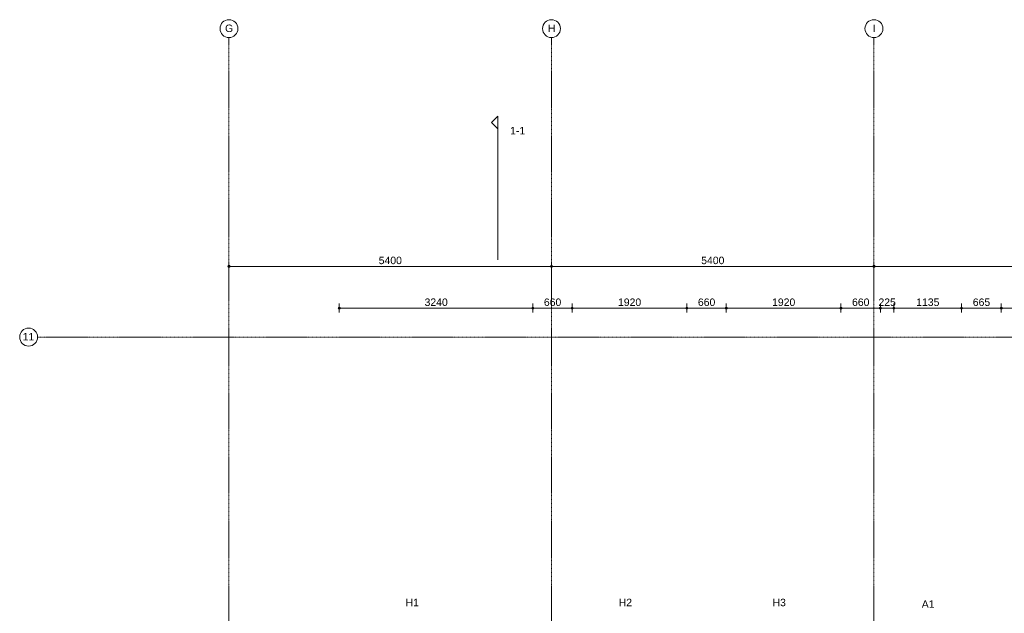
# Model space of a CAD drawing. Header units: millimetres. Extents: x 23523 to 72739, y 19604 to 59318.
# Tile 23 of 44: x 23523 to 40011, y 49372 to 59318. Entities that reach past the tile are written whole.
import ezdxf

# ---------------------------------------------------------------- set-up
doc = ezdxf.new("R2010")
doc.units = ezdxf.units.MM
doc.linetypes.add('stramien', pattern=[22.225, 12.7, -3.175, 3.175, -3.175])
doc.layers.add('00_Algemeen', color=7, linetype='Continuous', lineweight=9, true_color=0x00a600)
doc.layers.add('00_Algemeen-50', color=7, linetype='Continuous', lineweight=9)
doc.layers.add('30_Kozijnen-ramen-deuren', color=7, linetype='Continuous', lineweight=9)
doc.styles.add('Arial', font='arial.ttf', dxfattribs={"height": 125})
doc.dimstyles.new('00_AEE_maatvoering_2_5mm', dxfattribs={"dimscale": 304.8, "dimtxt": 127.532425, "dimasz": 0.459318, "dimexe": 0.246063, "dimexo": 0.0625, "dimgap": 0, "dimtad": 1, "dimdec": 0, "dimzin": 0, "dimdsep": 46, "dimtxsty": 'Arial', "dimblk1": 'DOTSMALL', "dimblk2": 'DOTSMALL', "dimsah": 1, "dimcen": 0.09, "dimdle": 0.246063, "dimazin": 0, "dimtfac": 1, "dimtdec": 4, "dimtix": 1, "dimtmove": 0, "dimatfit": 3, "dimfxl": 0.246063, "dimfxlon": 1, "dimtvp": 1, "dimtolj": 1, "dimtzin": 0, "dimarcsym": 2})

# ---------------------------------------------------------------- blocks, each defined once
blk = doc.blocks.new('Grid - 3 mm-485849-02 tweede verdieping - B')
at = {"layer": '00_Algemeen', "color": 7}
blk.add_circle((0, 0), 3, dxfattribs=at)
blk = doc.blocks.new('Section - Driehoek 45 graden-487097-02 tweede verdieping - B')
at = {"layer": '00_Algemeen', "color": 7}
for p, q in [((-2, 2.12), (-4.12, 0)), ((-4.12, 0), (0.12, 0)), ((0.12, 0), (-2, 2.12))]:
    blk.add_line(p, q, dxfattribs=at)
blk = doc.blocks.new('DIMBLOCK7-02 tweede verdieping - B')
at = {"layer": '00_Algemeen-50', "transparency": 16777216}
h = blk.add_hatch(color=256, dxfattribs=at)
edge = h.paths.add_edge_path()
edge.add_arc((27027, 55185), 17.5, 0, 360)
h = blk.add_hatch(color=256, dxfattribs=at)
edge = h.paths.add_edge_path()
edge.add_arc((32428, 55185), 17.5, 0, 360)
for p, q in [((27027, 55185), (27027, 55260)), ((32428, 55185), (32428, 55260)), ((27027, 55185), (32428, 55185)), ((27027, 55185), (27027, 55110)), ((32428, 55185), (32428, 55110))]:
    blk.add_line(p, q, dxfattribs=at)
for centre in [(27027, 55185), (32428, 55185)]:
    blk.add_circle(centre, 17.5, dxfattribs=at)
at = {"layer": '00_Algemeen-50', "color": 0, "transparency": 16777216, "insert": (29535, 55347), "char_height": 125, "width": 461.47, "attachment_point": 1, "line_spacing_factor": 0.941778, "style": 'Arial'}
blk.add_mtext('5400', dxfattribs=at)
blk = doc.blocks.new('_DotSmall')
at = {"color": 0, "linetype": 'ByBlock', "const_width": 0.5}
blk.add_lwpolyline([(-0.0625, 0, 1), (0.0625, 0, 1)], format="xyb", close=True, dxfattribs=at)
blk = doc.blocks.new('DIMBLOCK8-02 tweede verdieping - B')
at = {"layer": '00_Algemeen-50', "transparency": 16777216}
h = blk.add_hatch(color=256, dxfattribs=at)
edge = h.paths.add_edge_path()
edge.add_arc((32428, 55185), 17.5, 0, 360)
h = blk.add_hatch(color=256, dxfattribs=at)
edge = h.paths.add_edge_path()
edge.add_arc((37828, 55185), 17.5, 0, 360)
for p, q in [((32428, 55185), (32428, 55260)), ((37828, 55185), (37828, 55260)), ((32428, 55185), (37828, 55185)), ((32428, 55185), (32428, 55110)), ((37828, 55185), (37828, 55110))]:
    blk.add_line(p, q, dxfattribs=at)
for centre in [(32428, 55185), (37828, 55185)]:
    blk.add_circle(centre, 17.5, dxfattribs=at)
at = {"layer": '00_Algemeen-50', "color": 0, "transparency": 16777216, "insert": (34935, 55347), "char_height": 125, "width": 461.47, "attachment_point": 1, "line_spacing_factor": 0.941778, "style": 'Arial'}
blk.add_mtext('5400', dxfattribs=at)
blk = doc.blocks.new('DIMBLOCK9-02 tweede verdieping - B')
at = {"layer": '00_Algemeen-50', "transparency": 16777216}
h = blk.add_hatch(color=256, dxfattribs=at)
edge = h.paths.add_edge_path()
edge.add_arc((37828, 55185), 17.5, 0, 360)
h = blk.add_hatch(color=256, dxfattribs=at)
edge = h.paths.add_edge_path()
edge.add_arc((43228, 55185), 17.5, 0, 360)
for p, q in [((37828, 55185), (37828, 55260)), ((43228, 55185), (43228, 55260)), ((37828, 55185), (43228, 55185)), ((37828, 55185), (37828, 55110)), ((43228, 55185), (43228, 55110))]:
    blk.add_line(p, q, dxfattribs=at)
for centre in [(37828, 55185), (43228, 55185)]:
    blk.add_circle(centre, 17.5, dxfattribs=at)
at = {"layer": '00_Algemeen-50', "color": 0, "transparency": 16777216, "insert": (40335, 55347), "char_height": 125, "width": 461.47, "attachment_point": 1, "line_spacing_factor": 0.941778, "style": 'Arial'}
blk.add_mtext('5400', dxfattribs=at)
blk = doc.blocks.new('DIMBLOCK80-02 tweede verdieping - B')
at = {"layer": '00_Algemeen-50', "transparency": 16777216}
h = blk.add_hatch(color=256, dxfattribs=at)
edge = h.paths.add_edge_path()
edge.add_arc((28875, 54485), 17.5, 0, 360)
h = blk.add_hatch(color=256, dxfattribs=at)
edge = h.paths.add_edge_path()
edge.add_arc((32115, 54485), 17.5, 0, 360)
for p, q in [((28875, 54485), (28875, 54560)), ((28875, 54485), (32115, 54485)), ((28875, 54485), (28875, 54410)), ((32115, 54485), (32115, 54560)), ((32115, 54485), (32115, 54410))]:
    blk.add_line(p, q, dxfattribs=at)
for centre in [(28875, 54485), (32115, 54485)]:
    blk.add_circle(centre, 17.5, dxfattribs=at)
at = {"layer": '00_Algemeen-50', "color": 0, "transparency": 16777216, "insert": (30303, 54647), "char_height": 125, "width": 461.47, "attachment_point": 1, "line_spacing_factor": 0.941778, "style": 'Arial'}
blk.add_mtext('3240', dxfattribs=at)
blk = doc.blocks.new('DIMBLOCK81-02 tweede verdieping - B')
at = {"layer": '00_Algemeen-50', "transparency": 16777216}
h = blk.add_hatch(color=256, dxfattribs=at)
edge = h.paths.add_edge_path()
edge.add_arc((32115, 54485), 17.5, 0, 360)
h = blk.add_hatch(color=256, dxfattribs=at)
edge = h.paths.add_edge_path()
edge.add_arc((32775, 54485), 17.5, 0, 360)
for p, q in [((32115, 54485), (32115, 54560)), ((32115, 54485), (32775, 54485)), ((32115, 54485), (32115, 54410)), ((32775, 54485), (32775, 54560)), ((32775, 54485), (32775, 54410))]:
    blk.add_line(p, q, dxfattribs=at)
for centre in [(32115, 54485), (32775, 54485)]:
    blk.add_circle(centre, 17.5, dxfattribs=at)
at = {"layer": '00_Algemeen-50', "color": 0, "transparency": 16777216, "insert": (32301, 54647), "char_height": 125, "width": 346.1, "attachment_point": 1, "line_spacing_factor": 0.941778, "style": 'Arial'}
blk.add_mtext('660', dxfattribs=at)
blk = doc.blocks.new('DIMBLOCK82-02 tweede verdieping - B')
at = {"layer": '00_Algemeen-50', "transparency": 16777216}
h = blk.add_hatch(color=256, dxfattribs=at)
edge = h.paths.add_edge_path()
edge.add_arc((32775, 54485), 17.5, 0, 360)
h = blk.add_hatch(color=256, dxfattribs=at)
edge = h.paths.add_edge_path()
edge.add_arc((34695, 54485), 17.5, 0, 360)
for p, q in [((32775, 54485), (32775, 54560)), ((32775, 54485), (34695, 54485)), ((32775, 54485), (32775, 54410)), ((34695, 54485), (34695, 54560)), ((34695, 54485), (34695, 54410))]:
    blk.add_line(p, q, dxfattribs=at)
for centre in [(32775, 54485), (34695, 54485)]:
    blk.add_circle(centre, 17.5, dxfattribs=at)
at = {"layer": '00_Algemeen-50', "color": 0, "transparency": 16777216, "insert": (33542, 54647), "char_height": 125, "width": 461.47, "attachment_point": 1, "line_spacing_factor": 0.941778, "style": 'Arial'}
blk.add_mtext('1920', dxfattribs=at)
blk = doc.blocks.new('DIMBLOCK83-02 tweede verdieping - B')
at = {"layer": '00_Algemeen-50', "transparency": 16777216}
h = blk.add_hatch(color=256, dxfattribs=at)
edge = h.paths.add_edge_path()
edge.add_arc((34695, 54485), 17.5, 0, 360)
h = blk.add_hatch(color=256, dxfattribs=at)
edge = h.paths.add_edge_path()
edge.add_arc((35355, 54485), 17.5, 0, 360)
for p, q in [((34695, 54485), (34695, 54560)), ((34695, 54485), (35355, 54485)), ((34695, 54485), (34695, 54410)), ((35355, 54485), (35355, 54560)), ((35355, 54485), (35355, 54410))]:
    blk.add_line(p, q, dxfattribs=at)
for centre in [(34695, 54485), (35355, 54485)]:
    blk.add_circle(centre, 17.5, dxfattribs=at)
at = {"layer": '00_Algemeen-50', "color": 0, "transparency": 16777216, "insert": (34880, 54647), "char_height": 125, "width": 346.1, "attachment_point": 1, "line_spacing_factor": 0.941778, "style": 'Arial'}
blk.add_mtext('660', dxfattribs=at)
blk = doc.blocks.new('DIMBLOCK84-02 tweede verdieping - B')
at = {"layer": '00_Algemeen-50', "transparency": 16777216}
h = blk.add_hatch(color=256, dxfattribs=at)
edge = h.paths.add_edge_path()
edge.add_arc((35355, 54485), 17.5, 0, 360)
h = blk.add_hatch(color=256, dxfattribs=at)
edge = h.paths.add_edge_path()
edge.add_arc((37275, 54485), 17.5, 0, 360)
for p, q in [((35355, 54485), (35355, 54560)), ((35355, 54485), (37275, 54485)), ((35355, 54485), (35355, 54410)), ((37275, 54485), (37275, 54560)), ((37275, 54485), (37275, 54410))]:
    blk.add_line(p, q, dxfattribs=at)
for centre in [(35355, 54485), (37275, 54485)]:
    blk.add_circle(centre, 17.5, dxfattribs=at)
at = {"layer": '00_Algemeen-50', "color": 0, "transparency": 16777216, "insert": (36122, 54647), "char_height": 125, "width": 461.47, "attachment_point": 1, "line_spacing_factor": 0.941778, "style": 'Arial'}
blk.add_mtext('1920', dxfattribs=at)
blk = doc.blocks.new('DIMBLOCK85-02 tweede verdieping - B')
at = {"layer": '00_Algemeen-50', "transparency": 16777216}
h = blk.add_hatch(color=256, dxfattribs=at)
edge = h.paths.add_edge_path()
edge.add_arc((37275, 54485), 17.5, 0, 360)
h = blk.add_hatch(color=256, dxfattribs=at)
edge = h.paths.add_edge_path()
edge.add_arc((37935, 54485), 17.5, 0, 360)
for p, q in [((37275, 54485), (37275, 54560)), ((37275, 54485), (37935, 54485)), ((37275, 54485), (37275, 54410)), ((37935, 54485), (37935, 54560)), ((37935, 54485), (37935, 54410))]:
    blk.add_line(p, q, dxfattribs=at)
for centre in [(37275, 54485), (37935, 54485)]:
    blk.add_circle(centre, 17.5, dxfattribs=at)
at = {"layer": '00_Algemeen-50', "color": 0, "transparency": 16777216, "insert": (37461, 54647), "char_height": 125, "width": 346.1, "attachment_point": 1, "line_spacing_factor": 0.941778, "style": 'Arial'}
blk.add_mtext('660', dxfattribs=at)
blk = doc.blocks.new('DIMBLOCK86-02 tweede verdieping - B')
at = {"layer": '00_Algemeen-50', "transparency": 16777216}
h = blk.add_hatch(color=256, dxfattribs=at)
edge = h.paths.add_edge_path()
edge.add_arc((37935, 54485), 17.5, 0, 360)
h = blk.add_hatch(color=256, dxfattribs=at)
edge = h.paths.add_edge_path()
edge.add_arc((38160, 54485), 17.5, 0, 360)
for p, q in [((37935, 54485), (37935, 54560)), ((37935, 54485), (38160, 54485)), ((37935, 54485), (37935, 54410)), ((38160, 54485), (38160, 54560)), ((38160, 54485), (38160, 54410))]:
    blk.add_line(p, q, dxfattribs=at)
for centre in [(37935, 54485), (38160, 54485)]:
    blk.add_circle(centre, 17.5, dxfattribs=at)
at = {"layer": '00_Algemeen-50', "color": 0, "transparency": 16777216, "insert": (37903, 54647), "char_height": 125, "width": 346.1, "attachment_point": 1, "line_spacing_factor": 0.941778, "style": 'Arial'}
blk.add_mtext('225', dxfattribs=at)
blk = doc.blocks.new('DIMBLOCK87-02 tweede verdieping - B')
at = {"layer": '00_Algemeen-50', "transparency": 16777216}
h = blk.add_hatch(color=256, dxfattribs=at)
edge = h.paths.add_edge_path()
edge.add_arc((38160, 54485), 17.5, 0, 360)
h = blk.add_hatch(color=256, dxfattribs=at)
edge = h.paths.add_edge_path()
edge.add_arc((39295, 54485), 17.5, 0, 360)
for p, q in [((38160, 54485), (38160, 54560)), ((38160, 54485), (39295, 54485)), ((38160, 54485), (38160, 54410)), ((39295, 54485), (39295, 54560)), ((39295, 54485), (39295, 54410))]:
    blk.add_line(p, q, dxfattribs=at)
for centre in [(38160, 54485), (39295, 54485)]:
    blk.add_circle(centre, 17.5, dxfattribs=at)
at = {"layer": '00_Algemeen-50', "color": 0, "transparency": 16777216, "insert": (38535, 54647), "char_height": 125, "width": 461.47, "attachment_point": 1, "line_spacing_factor": 0.941778, "style": 'Arial'}
blk.add_mtext('1135', dxfattribs=at)
blk = doc.blocks.new('DIMBLOCK88-02 tweede verdieping - B')
at = {"layer": '00_Algemeen-50', "transparency": 16777216}
h = blk.add_hatch(color=256, dxfattribs=at)
edge = h.paths.add_edge_path()
edge.add_arc((39295, 54485), 17.5, 0, 360)
h = blk.add_hatch(color=256, dxfattribs=at)
edge = h.paths.add_edge_path()
edge.add_arc((39960, 54485), 17.5, 0, 360)
for p, q in [((39295, 54485), (39295, 54560)), ((39295, 54485), (39960, 54485)), ((39295, 54485), (39295, 54410)), ((39960, 54485), (39960, 54560)), ((39960, 54485), (39960, 54410))]:
    blk.add_line(p, q, dxfattribs=at)
for centre in [(39295, 54485), (39960, 54485)]:
    blk.add_circle(centre, 17.5, dxfattribs=at)
at = {"layer": '00_Algemeen-50', "color": 0, "transparency": 16777216, "insert": (39483, 54647), "char_height": 125, "width": 346.1, "attachment_point": 1, "line_spacing_factor": 0.941778, "style": 'Arial'}
blk.add_mtext('665', dxfattribs=at)
blk = doc.blocks.new('DIMBLOCK89-02 tweede verdieping - B')
at = {"layer": '00_Algemeen-50', "transparency": 16777216}
h = blk.add_hatch(color=256, dxfattribs=at)
edge = h.paths.add_edge_path()
edge.add_arc((39960, 54485), 17.5, 0, 360)
h = blk.add_hatch(color=256, dxfattribs=at)
edge = h.paths.add_edge_path()
edge.add_arc((41095, 54485), 17.5, 0, 360)
for p, q in [((39960, 54485), (39960, 54560)), ((39960, 54485), (41095, 54485)), ((39960, 54485), (39960, 54410)), ((41095, 54485), (41095, 54560)), ((41095, 54485), (41095, 54410))]:
    blk.add_line(p, q, dxfattribs=at)
for centre in [(39960, 54485), (41095, 54485)]:
    blk.add_circle(centre, 17.5, dxfattribs=at)
at = {"layer": '00_Algemeen-50', "color": 0, "transparency": 16777216, "insert": (40335, 54647), "char_height": 125, "width": 461.47, "attachment_point": 1, "line_spacing_factor": 0.941778, "style": 'Arial'}
blk.add_mtext('1135', dxfattribs=at)

msp = doc.modelspace()

# ---------------------------------------------------------------- linework, layer by layer
at = {"layer": '00_Algemeen', "color": 150, "linetype": 'stramien', "true_color": 0x0080ff}
for p, q in [((27027.5, 20667.9), (27027.5, 59018.3)), ((32427.5, 20667.9), (32427.5, 59018.3)), ((37827.5, 20667.9), (37827.5, 59018.3)), ((72439, 54000), (23823.4, 54000))]:
    msp.add_line(p, q, dxfattribs=at)
at = {"layer": '00_Algemeen', "color": 7}
msp.add_line((31527.5, 55296.8), (31527.5, 57493), dxfattribs=at)

# ---------------------------------------------------------------- block references
at = {"layer": '00_Algemeen', "color": 7, "xscale": 49.99999999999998, "yscale": 49.99999999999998, "zscale": 49.99999999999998}
for p in [(27027.5, 59168.3), (32427.5, 59168.3), (37827.5, 59168.3)]:
    msp.add_blockref('Grid - 3 mm-485849-02 tweede verdieping - B', p, dxfattribs=at)
at = {"layer": '00_Algemeen', "color": 7, "extrusion": (0, 0, -1), "xscale": 49.99999999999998, "yscale": 49.99999999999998, "zscale": 49.99999999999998, "rotation": 270.0000000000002}
msp.add_blockref('Section - Driehoek 45 graden-487097-02 tweede verdieping - B', (-31527.5, 57493), dxfattribs=at)
at = {"layer": '00_Algemeen', "color": 7, "xscale": 49.99999999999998, "yscale": 49.99999999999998, "zscale": 49.99999999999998, "rotation": 90}
msp.add_blockref('Grid - 3 mm-485849-02 tweede verdieping - B', (23673.4, 54000), dxfattribs=at)

# ---------------------------------------------------------------- texts
at = {"layer": '00_Algemeen', "color": 7, "char_height": 125, "attachment_point": 1, "style": 'Arial'}
for s, insert, width in [('G', (26961.8, 59236.4), 164.346), ('H', (32366.9, 59236.4), 152.321), ('I', (37804.9, 59236.4), 60.127), ('11', (23573.2, 54069.3), 232.489)]:
    msp.add_mtext(s, dxfattribs=dict(at, insert=insert, width=width))
at = {"layer": '00_Algemeen', "color": 5, "true_color": 0x0000ff, "insert": (31735.2, 57521.8), "char_height": 125, "width": 304.641, "attachment_point": 1, "style": 'Arial'}
msp.add_mtext('1-1', dxfattribs=at)
at = {"layer": '00_Algemeen', "color": 7, "char_height": 125, "width": 268.565, "attachment_point": 1, "style": 'Arial', "bg_fill": 3, "box_fill_scale": 1.25, "bg_fill_color": 256, "bg_fill_true_color": 13158600, "bg_fill_transparency": 0}
for s, insert in [('H1', (29984.6, 49615.5)), ('H2', (33553.7, 49615.5)), ('H3', (36130.1, 49615.5))]:
    msp.add_mtext(s, dxfattribs=dict(at, insert=insert))
at = {"layer": '30_Kozijnen-ramen-deuren', "insert": (38628.3, 49588.8), "char_height": 125, "width": 256.54, "attachment_point": 1, "style": 'Arial'}
msp.add_mtext('A1', dxfattribs=at)

# ---------------------------------------------------------------- dimensions: what is measured, and where the dimension line sits
at = {"layer": '00_Algemeen', "color": 7}
for base, p1, p2, override, picture, middle in [((32427.5, 55184.7), (27027.5, 55259.7), (32427.5, 55259.7), {"dimpost": '<>', "dimfxl": 5400.047213}, 'DIMBLOCK7-02 tweede verdieping - B', (29727.5, 55248.5)), ((37827.5, 55184.7), (32427.5, 55259.7), (37827.5, 55259.7), {"dimpost": '<>', "dimfxl": 5399.999999}, 'DIMBLOCK8-02 tweede verdieping - B', (35127.5, 55248.5)), ((43227.5, 55184.7), (37827.5, 55259.7), (43227.5, 55259.7), {"dimpost": '<>', "dimfxl": 5400.000001}, 'DIMBLOCK9-02 tweede verdieping - B', (40527.5, 55248.5)), ((32114.9, 54484.7), (28874.9, 54409.7), (32114.9, 54409.7), {"dimpost": '<>', "dimfxl": 3240}, 'DIMBLOCK80-02 tweede verdieping - B', (30494.9, 54548.5)), ((32774.5, 54484.7), (32114.9, 54409.7), (32774.5, 54409.7), {"dimpost": '<>', "dimfxl": 659.59892}, 'DIMBLOCK81-02 tweede verdieping - B', (32444.7, 54548.5)), ((34694.5, 54484.7), (32774.5, 54409.7), (34694.5, 54409.7), {"dimpost": '<>', "dimfxl": 1920}, 'DIMBLOCK82-02 tweede verdieping - B', (33734.5, 54548.5)), ((35354.6, 54484.7), (34694.5, 54409.7), (35354.6, 54409.7), {"dimpost": '<>', "dimfxl": 660.093305}, 'DIMBLOCK83-02 tweede verdieping - B', (35024.6, 54548.5)), ((37274.6, 54484.7), (35354.6, 54409.7), (37274.6, 54409.7), {"dimpost": '<>', "dimfxl": 1920}, 'DIMBLOCK84-02 tweede verdieping - B', (36314.6, 54548.5)), ((37935, 54484.7), (37274.6, 54409.7), (37935, 54409.7), {"dimpost": '<>', "dimfxl": 660.406382}, 'DIMBLOCK85-02 tweede verdieping - B', (37604.8, 54548.5)), ((38160, 54484.7), (37935, 54409.7), (38160, 54409.7), {"dimpost": '<>', "dimfxl": 225.000314}, 'DIMBLOCK86-02 tweede verdieping - B', (38047.5, 54548.5)), ((39295, 54484.7), (38160, 54409.7), (39295, 54409.7), {"dimpost": '<>', "dimfxl": 1135}, 'DIMBLOCK87-02 tweede verdieping - B', (38727.5, 54548.5)), ((39960, 54484.7), (39295, 54409.7), (39960, 54409.7), {"dimpost": '<>', "dimfxl": 665}, 'DIMBLOCK88-02 tweede verdieping - B', (39627.5, 54548.5)), ((41095, 54484.7), (39960, 54409.7), (41095, 54409.7), {"dimpost": '<>', "dimfxl": 1135}, 'DIMBLOCK89-02 tweede verdieping - B', (40527.5, 54548.5))]:
    dim = msp.add_linear_dim(base=base, p1=p1, p2=p2, dimstyle='00_AEE_maatvoering_2_5mm', override=override, dxfattribs=at)
    dim.commit()
    dim.dimension.update_dxf_attribs({"geometry": picture, "text_midpoint": middle})

doc.saveas('drawing.dxf')
